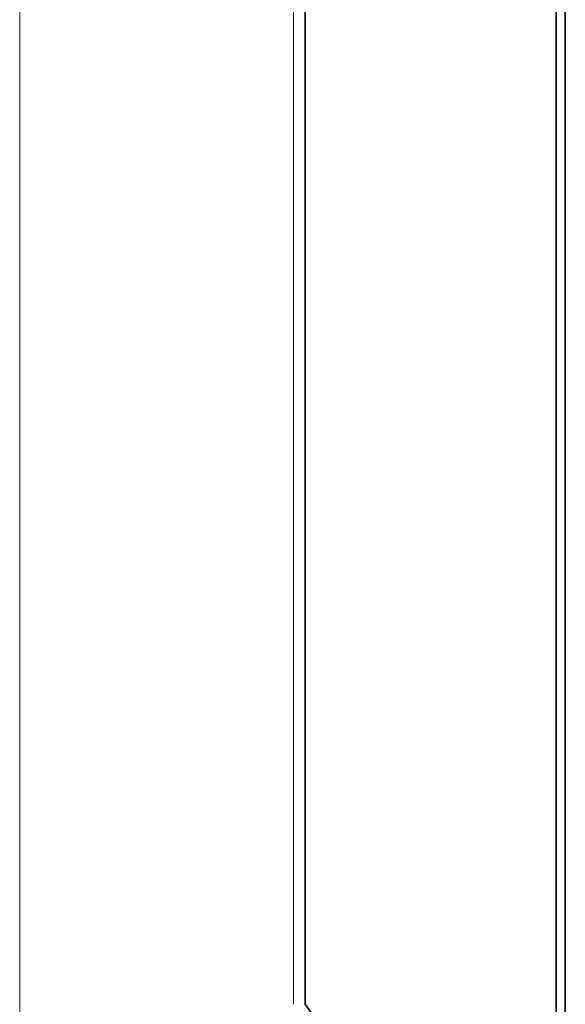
# Model space of a CAD drawing. Header units: millimetres. Extents: x 4 to 836, y 5 to 589.
# Tile 3 of 145: x 69 to 81, y 262 to 285. Entities that reach past the tile are written whole.
import ezdxf

# ---------------------------------------------------------------- set-up
doc = ezdxf.new("R2010")
doc.units = ezdxf.units.MM
doc.layers.add('1', color=7, linetype='Continuous', true_color=0xffffff)

msp = doc.modelspace()

# ---------------------------------------------------------------- linework, layer by layer
at = {"layer": '1', "color": 251, "linetype": 'Continuous', "lineweight": 18}
msp.add_line((68.557, 239.775), (68.557, 354.225), dxfattribs=at)
at = {"layer": '1', "color": 143, "linetype": 'Continuous', "lineweight": 35}
for p, q in [((81.008, 255.337), (81.008, 338.663)), ((81.218, 338.667), (81.218, 255.333)), ((75.179, 332.242), (75.179, 261.758)), ((75.179, 261.758), (79.748, 255.381))]:
    msp.add_line(p, q, dxfattribs=at)
at = {"layer": '1', "color": 143, "linetype": 'Continuous', "lineweight": 18}
msp.add_line((74.907, 261.758), (74.907, 332.242), dxfattribs=at)

doc.saveas('drawing.dxf')
